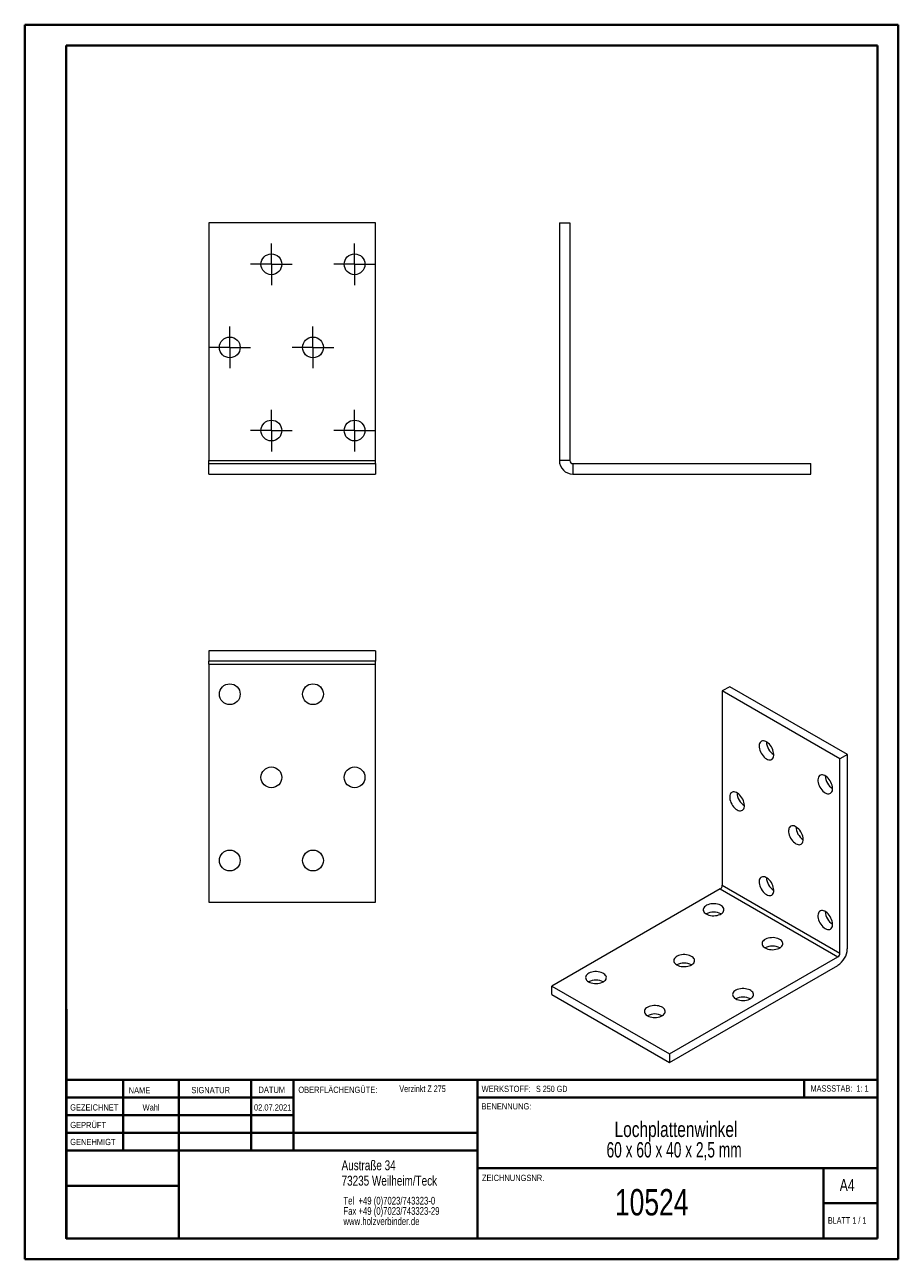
# Model space of a CAD drawing. Header units: millimetres. Extents: x 0 to 210, y 0 to 297.
import ezdxf

# ---------------------------------------------------------------- set-up
doc = ezdxf.new("R2010")
doc.units = ezdxf.units.MM
doc.styles.add('SLDTEXTSTYLE0', font='TXT', dxfattribs={"width": 0.75})
doc.styles.add('SLDTEXTSTYLE1', font='TXT', dxfattribs={"width": 0.681818})
doc.styles.add('SLDTEXTSTYLE2', font='TXT', dxfattribs={"width": 0.7})
doc.styles.add('SLDTEXTSTYLE3', font='TXT', dxfattribs={"width": 0.6875})
doc.styles.add('SLDTEXTSTYLE4', font='TXT', dxfattribs={"width": 0.666667})

# ---------------------------------------------------------------- blocks, each defined once
blk = doc.blocks.new('SW_NOTE_0')
at = {"color": 0, "linetype": 'Continuous', "lineweight": 0, "char_height": 1.8521, "attachment_point": 1, "style": 'SLDTEXTSTYLE0'}
for s, insert in [('Tel  +49 (0)7023/743323-0', (0, 2.39)), ('Fax +49 (0)7023/743323-29', (0, -0.08)), ('www.holzverbinder.de', (0, -2.55))]:
    blk.add_mtext(s, dxfattribs=dict(at, insert=insert))
blk = doc.blocks.new('SW_NOTE_1')
at = {"color": 0, "linetype": 'Continuous', "lineweight": 0, "char_height": 3.7042, "attachment_point": 2}
for s, insert, style in [('Lochplattenwinkel', (21.65, 4.77), 'SLDTEXTSTYLE0'), ('60 x 60 x 40 x 2,5 mm', (21.2, -0.16), 'SLDTEXTSTYLE4')]:
    blk.add_mtext(s, dxfattribs=dict(at, insert=insert, style=style))
blk = doc.blocks.new('SW_CENTERMARKSYMBOL_0')
at = {"color": 0, "linetype": 'Continuous', "lineweight": 0}
for p, q in [((0, 2.5), (0, 5)), ((-2.5, 0), (-5, 0)), ((0, 0), (-2.5, 0)), ((0, 0), (0, 2.5)), ((0, 0), (0, -2.5)), ((0, 0), (2.5, 0)), ((2.5, 0), (5, 0)), ((0, -2.5), (0, -5))]:
    blk.add_line(p, q, dxfattribs=at)
blk = doc.blocks.new('SW_CENTERMARKSYMBOL_1')
at = {"color": 0, "linetype": 'Continuous', "lineweight": 0}
for p, q in [((0, 2.5), (0, 5)), ((-2.5, 0), (-5, 0)), ((0, 0), (-2.5, 0)), ((0, 0), (0, 2.5)), ((0, 0), (0, -2.5)), ((0, 0), (2.5, 0)), ((2.5, 0), (5, 0)), ((0, -2.5), (0, -5))]:
    blk.add_line(p, q, dxfattribs=at)
blk = doc.blocks.new('SW_CENTERMARKSYMBOL_2')
at = {"color": 0, "linetype": 'Continuous', "lineweight": 0}
for p, q in [((0, 2.5), (0, 5)), ((-2.5, 0), (-5, 0)), ((0, 0), (-2.5, 0)), ((0, 0), (0, 2.5)), ((0, 0), (0, -2.5)), ((0, 0), (2.5, 0)), ((2.5, 0), (5, 0)), ((0, -2.5), (0, -5))]:
    blk.add_line(p, q, dxfattribs=at)
blk = doc.blocks.new('SW_CENTERMARKSYMBOL_3')
at = {"color": 0, "linetype": 'Continuous', "lineweight": 0}
for p, q in [((0, 2.5), (0, 5)), ((-2.5, 0), (-5, 0)), ((0, 0), (-2.5, 0)), ((0, 0), (0, 2.5)), ((0, 0), (0, -2.5)), ((0, 0), (2.5, 0)), ((2.5, 0), (5, 0)), ((0, -2.5), (0, -5))]:
    blk.add_line(p, q, dxfattribs=at)
blk = doc.blocks.new('SW_CENTERMARKSYMBOL_4')
at = {"color": 0, "linetype": 'Continuous', "lineweight": 0}
for p, q in [((0, 2.5), (0, 5)), ((-2.5, 0), (-5, 0)), ((0, 0), (-2.5, 0)), ((0, 0), (0, 2.5)), ((0, 0), (0, -2.5)), ((0, 0), (2.5, 0)), ((2.5, 0), (5, 0)), ((0, -2.5), (0, -5))]:
    blk.add_line(p, q, dxfattribs=at)
blk = doc.blocks.new('SW_CENTERMARKSYMBOL_5')
at = {"color": 0, "linetype": 'Continuous', "lineweight": 0}
for p, q in [((0, 2.5), (0, 5)), ((-2.5, 0), (-5, 0)), ((0, 0), (-2.5, 0)), ((0, 0), (0, 2.5)), ((0, 0), (0, -2.5)), ((0, 0), (2.5, 0)), ((2.5, 0), (5, 0)), ((0, -2.5), (0, -5))]:
    blk.add_line(p, q, dxfattribs=at)

msp = doc.modelspace()

# ---------------------------------------------------------------- linework, layer by layer
at = {"color": 7, "linetype": 'Continuous', "lineweight": 40}
for p, q in [((0.08, 0.21), (0.08, 297.21)), ((0.08, 297.21), (210.08, 297.21)), ((210.08, 0.21), (210.08, 297.21)), ((210.08, 292.21), (210.08, 297.21)), ((10.08, 292.21), (205.08, 292.21)), ((10.08, 5.21), (10.08, 292.21)), ((205.08, 5.21), (205.08, 292.21)), ((10.11, 60.37), (10.11, 5.12)), ((205.08, 43.37), (10.11, 43.37)), ((23.71, 43.37), (23.71, 26.37)), ((37.1, 43.37), (37.1, 5.12)), ((54.51, 43.37), (54.51, 26.37)), ((64.71, 26.37), (64.71, 43.37)), ((108.91, 43.37), (108.91, 5.12)), ((187.47, 39.12), (187.47, 43.37)), ((64.71, 39.1), (10.11, 39.1)), ((205.08, 39.12), (108.91, 39.12)), ((64.71, 34.87), (10.11, 34.87)), ((108.91, 30.62), (10.11, 30.62)), ((108.91, 26.37), (10.11, 26.37)), ((108.91, 22.12), (205.08, 22.12)), ((192.08, 5.21), (192.08, 22.21)), ((37.1, 17.87), (10.11, 17.87)), ((10.11, 13.71), (10.08, 13.71)), ((205.08, 13.71), (192.08, 13.71)), ((10.11, 9.46), (10.08, 9.46)), ((10.08, 5.21), (205.08, 5.21)), ((205.08, 5.21), (180.99, 5.21)), ((0.08, 0.21), (210.08, 0.21))]:
    msp.add_line(p, q, dxfattribs=at)
at = {"color": 7, "linetype": 'Continuous', "lineweight": 15}
for p, q in [((44.38, 249.58), (44.38, 192.36)), ((84.38, 249.58), (44.38, 249.58)), ((84.38, 192.36), (84.38, 249.58)), ((128.62, 249.58), (128.62, 192.36)), ((128.62, 249.58), (131.12, 249.58)), ((131.12, 249.58), (131.12, 192.36)), ((44.38, 192.36), (84.38, 192.36)), ((44.38, 191.62), (44.38, 192.36)), ((44.38, 189.12), (44.38, 191.62)), ((44.38, 191.62), (84.38, 191.62)), ((84.38, 191.62), (84.38, 192.36)), ((84.38, 191.62), (84.38, 189.12)), ((131.12, 192.36), (128.62, 192.36)), ((131.85, 191.62), (131.85, 189.12)), ((131.85, 191.62), (189.08, 191.62)), ((189.08, 189.12), (189.08, 191.62)), ((44.38, 189.12), (84.38, 189.12)), ((131.85, 189.12), (189.08, 189.12)), ((44.38, 146.61), (44.38, 144.11)), ((84.38, 146.61), (44.38, 146.61)), ((84.38, 146.61), (84.38, 144.11)), ((84.38, 144.11), (44.38, 144.11)), ((44.38, 143.37), (44.38, 144.11)), ((44.38, 143.37), (84.38, 143.37)), ((44.38, 143.37), (44.38, 86.15)), ((84.38, 143.37), (84.38, 144.11)), ((84.38, 86.15), (84.38, 143.37)), ((169.55, 137.95), (167.78, 136.93)), ((167.78, 136.93), (167.78, 90.2)), ((196.06, 120.6), (167.78, 136.93)), ((197.83, 121.62), (169.55, 137.95)), ((197.83, 121.62), (196.06, 120.6)), ((196.06, 73.88), (196.06, 120.6)), ((197.83, 74.9), (197.83, 121.62)), ((167.26, 89.3), (126.79, 65.94)), ((167.26, 89.3), (195.54, 72.97)), ((167.78, 90.2), (196.06, 73.88)), ((44.38, 86.15), (84.38, 86.15)), ((155.08, 49.61), (195.54, 72.97)), ((155.08, 47.57), (195.54, 70.93)), ((126.79, 65.94), (155.08, 49.61)), ((126.79, 63.9), (126.79, 65.94)), ((126.79, 63.9), (155.08, 47.57)), ((155.08, 49.61), (155.08, 47.57))]:
    msp.add_line(p, q, dxfattribs=at)
at = {"color": 7, "linetype": 'Continuous', "lineweight": 0}
for p, q in [((64.71, 39.12), (10.11, 39.12)), ((23.71, 5.21), (23.71, 5.12)), ((54.51, 5.21), (54.51, 5.12))]:
    msp.add_line(p, q, dxfattribs=at)
at = {"color": 7, "linetype": 'Continuous', "lineweight": 15, "flags": 128}
for points in [[(178.39, 120.6), (178.67, 120.46), (178.95, 120.38), (179.21, 120.36), (179.45, 120.4), (179.66, 120.49), (179.84, 120.64), (179.98, 120.84), (180.08, 121.09), (180.14, 121.38), (180.15, 121.7), (180.12, 122.05), (180.04, 122.41), (179.92, 122.78), (179.76, 123.14), (179.56, 123.49), (179.33, 123.82), (179.08, 124.12), (178.81, 124.38), (178.53, 124.59), (178.24, 124.76), (177.96, 124.87), (177.69, 124.92), (177.44, 124.91), (177.21, 124.85), (177.02, 124.72), (176.86, 124.55), (176.73, 124.32), (176.65, 124.05), (176.62, 123.74), (176.63, 123.41), (176.69, 123.05), (176.79, 122.69), (176.93, 122.32), (177.11, 121.96), (177.32, 121.62), (177.56, 121.31), (177.83, 121.03), (178.1, 120.79), (178.39, 120.6)], [(192.53, 112.44), (192.81, 112.3), (193.09, 112.22), (193.35, 112.2), (193.59, 112.23), (193.8, 112.33), (193.98, 112.48), (194.13, 112.68), (194.23, 112.93), (194.28, 113.22), (194.29, 113.54), (194.26, 113.89), (194.18, 114.25), (194.06, 114.61), (193.9, 114.98), (193.7, 115.33), (193.47, 115.66), (193.22, 115.96), (192.95, 116.22), (192.67, 116.43), (192.39, 116.59), (192.11, 116.7), (191.84, 116.76), (191.58, 116.75), (191.36, 116.68), (191.16, 116.56), (191, 116.38), (190.88, 116.16), (190.8, 115.89), (190.76, 115.58), (190.77, 115.24), (190.83, 114.89), (190.93, 114.52), (191.07, 114.16), (191.25, 113.8), (191.47, 113.46), (191.71, 113.14), (191.97, 112.86), (192.24, 112.63), (192.53, 112.44)], [(171.32, 108.35), (171.6, 108.21), (171.87, 108.13), (172.14, 108.11), (172.38, 108.15), (172.59, 108.24), (172.77, 108.39), (172.91, 108.6), (173.01, 108.84), (173.07, 109.13), (173.08, 109.46), (173.05, 109.8), (172.97, 110.16), (172.85, 110.53), (172.68, 110.89), (172.49, 111.24), (172.26, 111.57), (172.01, 111.87), (171.74, 112.13), (171.46, 112.35), (171.17, 112.51), (170.89, 112.62), (170.62, 112.67), (170.37, 112.66), (170.14, 112.6), (169.95, 112.47), (169.78, 112.3), (169.66, 112.07), (169.58, 111.8), (169.55, 111.49), (169.56, 111.16), (169.62, 110.81), (169.72, 110.44), (169.86, 110.07), (170.04, 109.71), (170.25, 109.37), (170.49, 109.06), (170.76, 108.78), (171.03, 108.54), (171.32, 108.35)], [(185.46, 100.19), (185.74, 100.05), (186.02, 99.97), (186.28, 99.95), (186.52, 99.98), (186.73, 100.08), (186.91, 100.23), (187.05, 100.43), (187.16, 100.68), (187.21, 100.97), (187.22, 101.29), (187.19, 101.64), (187.11, 102), (186.99, 102.37), (186.83, 102.73), (186.63, 103.08), (186.4, 103.41), (186.15, 103.71), (185.88, 103.97), (185.6, 104.18), (185.31, 104.35), (185.03, 104.46), (184.76, 104.51), (184.51, 104.5), (184.28, 104.43), (184.09, 104.31), (183.93, 104.13), (183.8, 103.91), (183.73, 103.64), (183.69, 103.33), (183.7, 103), (183.76, 102.64), (183.86, 102.28), (184, 101.91), (184.18, 101.55), (184.4, 101.21), (184.64, 100.9), (184.9, 100.62), (185.17, 100.38), (185.46, 100.19)], [(178.39, 87.94), (178.67, 87.8), (178.95, 87.72), (179.21, 87.7), (179.45, 87.74), (179.66, 87.83), (179.84, 87.98), (179.98, 88.18), (180.08, 88.43), (180.14, 88.72), (180.15, 89.04), (180.12, 89.39), (180.04, 89.75), (179.92, 90.12), (179.76, 90.48), (179.56, 90.83), (179.33, 91.16), (179.08, 91.46), (178.81, 91.72), (178.53, 91.93), (178.24, 92.1), (177.96, 92.21), (177.69, 92.26), (177.44, 92.25), (177.21, 92.18), (177.02, 92.06), (176.86, 91.88), (176.73, 91.66), (176.65, 91.39), (176.62, 91.08), (176.63, 90.75), (176.69, 90.39), (176.79, 90.03), (176.93, 89.66), (177.11, 89.3), (177.32, 88.96), (177.56, 88.65), (177.83, 88.37), (178.1, 88.13), (178.39, 87.94)], [(163.92, 83.29), (164.22, 83.14), (164.57, 83.02), (164.94, 82.93), (165.33, 82.88), (165.74, 82.87), (166.14, 82.89), (166.52, 82.95), (166.89, 83.05), (167.23, 83.18), (167.52, 83.33), (167.77, 83.52), (167.97, 83.72), (168.1, 83.94), (168.17, 84.17), (168.18, 84.4), (168.12, 84.63), (168, 84.85), (167.82, 85.06), (167.59, 85.25), (167.31, 85.41), (166.98, 85.55), (166.62, 85.65), (166.23, 85.72), (165.84, 85.75), (165.43, 85.75), (165.04, 85.71), (164.66, 85.63), (164.31, 85.52), (163.99, 85.37), (163.72, 85.2), (163.5, 85.01), (163.33, 84.8), (163.23, 84.57), (163.19, 84.34), (163.21, 84.11), (163.3, 83.88), (163.45, 83.67), (163.66, 83.47), (163.92, 83.29)], [(192.53, 79.77), (192.81, 79.64), (193.09, 79.56), (193.35, 79.53), (193.59, 79.57), (193.8, 79.67), (193.98, 79.82), (194.13, 80.02), (194.23, 80.27), (194.28, 80.56), (194.29, 80.88), (194.26, 81.22), (194.18, 81.59), (194.06, 81.95), (193.9, 82.32), (193.7, 82.67), (193.47, 83), (193.22, 83.29), (192.95, 83.55), (192.67, 83.77), (192.39, 83.93), (192.11, 84.04), (191.84, 84.09), (191.58, 84.09), (191.36, 84.02), (191.16, 83.9), (191, 83.72), (190.88, 83.49), (190.8, 83.22), (190.76, 82.92), (190.77, 82.58), (190.83, 82.23), (190.93, 81.86), (191.07, 81.5), (191.25, 81.14), (191.47, 80.8), (191.71, 80.48), (191.97, 80.2), (192.24, 79.96), (192.53, 79.77)], [(178.06, 75.13), (178.37, 74.98), (178.71, 74.86), (179.08, 74.77), (179.48, 74.72), (179.88, 74.7), (180.28, 74.73), (180.67, 74.79), (181.03, 74.88), (181.37, 75.01), (181.66, 75.17), (181.91, 75.35), (182.11, 75.55), (182.24, 75.77), (182.31, 76), (182.32, 76.23), (182.27, 76.46), (182.15, 76.69), (181.97, 76.89), (181.73, 77.08), (181.45, 77.25), (181.12, 77.38), (180.76, 77.49), (180.38, 77.55), (179.98, 77.59), (179.58, 77.58), (179.18, 77.54), (178.8, 77.46), (178.45, 77.35), (178.13, 77.21), (177.86, 77.04), (177.64, 76.84), (177.47, 76.63), (177.37, 76.41), (177.33, 76.18), (177.35, 75.94), (177.44, 75.72), (177.59, 75.5), (177.8, 75.3), (178.06, 75.13)], [(156.85, 71.04), (157.15, 70.89), (157.5, 70.77), (157.87, 70.69), (158.26, 70.64), (158.66, 70.62), (159.06, 70.65), (159.45, 70.71), (159.82, 70.8), (160.16, 70.93), (160.45, 71.09), (160.7, 71.27), (160.89, 71.47), (161.03, 71.69), (161.1, 71.92), (161.11, 72.15), (161.05, 72.38), (160.93, 72.6), (160.75, 72.81), (160.52, 73), (160.23, 73.16), (159.91, 73.3), (159.55, 73.4), (159.16, 73.47), (158.77, 73.51), (158.36, 73.5), (157.97, 73.46), (157.59, 73.38), (157.24, 73.27), (156.92, 73.13), (156.65, 72.96), (156.42, 72.76), (156.26, 72.55), (156.16, 72.33), (156.11, 72.09), (156.14, 71.86), (156.23, 71.64), (156.38, 71.42), (156.59, 71.22), (156.85, 71.04)], [(135.63, 66.96), (135.94, 66.81), (136.28, 66.69), (136.66, 66.61), (137.05, 66.55), (137.45, 66.54), (137.85, 66.56), (138.24, 66.62), (138.61, 66.72), (138.94, 66.85), (139.24, 67), (139.49, 67.19), (139.68, 67.39), (139.82, 67.61), (139.89, 67.84), (139.9, 68.07), (139.84, 68.3), (139.72, 68.52), (139.54, 68.73), (139.31, 68.92), (139.02, 69.08), (138.69, 69.22), (138.33, 69.32), (137.95, 69.39), (137.55, 69.42), (137.15, 69.42), (136.75, 69.38), (136.37, 69.3), (136.02, 69.19), (135.71, 69.04), (135.43, 68.87), (135.21, 68.68), (135.05, 68.47), (134.94, 68.24), (134.9, 68.01), (134.93, 67.78), (135.01, 67.55), (135.16, 67.34), (135.37, 67.14), (135.63, 66.96)], [(170.99, 62.88), (171.3, 62.73), (171.64, 62.61), (172.01, 62.52), (172.41, 62.47), (172.81, 62.46), (173.21, 62.48), (173.6, 62.54), (173.96, 62.64), (174.3, 62.76), (174.59, 62.92), (174.84, 63.11), (175.04, 63.31), (175.17, 63.53), (175.24, 63.76), (175.25, 63.99), (175.2, 64.22), (175.08, 64.44), (174.9, 64.65), (174.66, 64.84), (174.38, 65), (174.05, 65.14), (173.69, 65.24), (173.31, 65.31), (172.91, 65.34), (172.51, 65.34), (172.11, 65.29), (171.73, 65.22), (171.38, 65.1), (171.06, 64.96), (170.79, 64.79), (170.57, 64.6), (170.4, 64.39), (170.3, 64.16), (170.26, 63.93), (170.28, 63.7), (170.37, 63.47), (170.52, 63.26), (170.73, 63.06), (170.99, 62.88)], [(149.78, 58.8), (150.08, 58.65), (150.43, 58.53), (150.8, 58.44), (151.19, 58.39), (151.59, 58.38), (151.99, 58.4), (152.38, 58.46), (152.75, 58.55), (153.08, 58.68), (153.38, 58.84), (153.63, 59.02), (153.82, 59.23), (153.96, 59.45), (154.03, 59.67), (154.04, 59.91), (153.98, 60.14), (153.86, 60.36), (153.68, 60.57), (153.45, 60.75), (153.16, 60.92), (152.84, 61.05), (152.48, 61.16), (152.09, 61.23), (151.69, 61.26), (151.29, 61.25), (150.9, 61.21), (150.52, 61.13), (150.16, 61.02), (149.85, 60.88), (149.58, 60.71), (149.35, 60.52), (149.19, 60.3), (149.08, 60.08), (149.04, 59.85), (149.07, 59.62), (149.16, 59.39), (149.31, 59.17), (149.51, 58.98), (149.78, 58.8)]]:
    msp.add_lwpolyline(points, dxfattribs=at)
at = {"color": 7, "linetype": 'Continuous', "lineweight": 15}
for centre in [(59.38, 239.58), (79.38, 239.58), (49.38, 219.58), (69.38, 219.58), (59.38, 199.58), (79.38, 199.58), (49.38, 136.15), (69.38, 136.15), (59.38, 116.15), (79.38, 116.15), (49.38, 96.15), (69.38, 96.15)]:
    msp.add_circle(centre, 2.5, dxfattribs=at)
for centre, radius, start, end in [((131.85, 192.36), 3.24, 180, 270), ((131.85, 192.36), 0.737, 180, 270), ((182.19, 124.84), 3.81, 182.342, 237.6526), ((196.33, 116.67), 3.81, 182.342, 237.6526), ((175.12, 112.59), 3.81, 182.342, 237.6526), ((189.26, 104.43), 3.81, 182.342, 237.6526), ((166.65, 90.26), 1.13, 302.6055, 357.3945), ((182.19, 92.18), 3.81, 182.342, 237.6526), ((165.69, 79.92), 3.8, 62.3128, 117.6872), ((196.33, 84.01), 3.81, 182.342, 237.6526), ((179.83, 71.76), 3.8, 62.3128, 117.6872), ((192.88, 75.11), 4.95, 302.4873, 357.5127), ((158.61, 67.68), 3.8, 62.3128, 117.6872), ((194.93, 73.93), 1.13, 302.6055, 357.3945), ((137.4, 63.59), 3.8, 62.3128, 117.6872), ((172.76, 59.51), 3.8, 62.3128, 117.6872), ((151.54, 55.43), 3.8, 62.3128, 117.6872)]:
    msp.add_arc(centre, radius, start, end, dxfattribs=at)

# ---------------------------------------------------------------- block references
at = {"color": 7, "linetype": 'Continuous', "lineweight": 0}
for name, p in [('SW_CENTERMARKSYMBOL_0', (59.38, 239.58)), ('SW_CENTERMARKSYMBOL_1', (79.38, 239.58)), ('SW_CENTERMARKSYMBOL_2', (49.38, 219.58)), ('SW_CENTERMARKSYMBOL_3', (69.38, 219.58)), ('SW_CENTERMARKSYMBOL_4', (59.38, 199.58)), ('SW_CENTERMARKSYMBOL_5', (79.38, 199.58)), ('SW_NOTE_1', (134.99, 28.57)), ('SW_NOTE_0', (76.7, 12.85))]:
    msp.add_blockref(name, p, dxfattribs=at)

# ---------------------------------------------------------------- texts
for s, insert, char_height, attachment_point, style in [('NAME', (25.07, 41.62), 1.5, 1, 'SLDTEXTSTYLE0'), ('SIGNATUR', (40.14, 41.68), 1.5, 1, 'SLDTEXTSTYLE0'), ('DATUM', (56.28, 41.74), 1.5, 1, 'SLDTEXTSTYLE0'), ('OBERFLÄCHENGÜTE:', (65.86, 41.74), 1.5, 1, 'SLDTEXTSTYLE0'), ('Verzinkt Z 275', (90.14, 42.03), 1.5875, 1, 'SLDTEXTSTYLE0'), ('WERKSTOFF:', (109.91, 41.96), 1.5, 1, 'SLDTEXTSTYLE0'), ('S 250 GD', (122.99, 41.96), 1.5, 1, 'SLDTEXTSTYLE3'), ('MASSSTAB:  1: 1', (188.99, 42.07), 1.5, 1, 'SLDTEXTSTYLE2'), ('GEZEICHNET', (11, 37.51), 1.5, 1, 'SLDTEXTSTYLE0'), ('Wahl', (30.46, 37.5), 1.499, 2, 'SLDTEXTSTYLE0'), ('02.07.2021', (59.69, 37.5), 1.499, 2, 'SLDTEXTSTYLE0'), ('BENENNUNG:', (109.88, 37.77), 1.5, 1, 'SLDTEXTSTYLE0'), ('GEPRÜFT', (11.03, 33.28), 1.5, 1, 'SLDTEXTSTYLE0'), ('GENEHMIGT', (11.02, 29.19), 1.5, 1, 'SLDTEXTSTYLE0'), ('Austraße 34', (76.25, 24.02), 2.3813, 1, 'SLDTEXTSTYLE0'), ('73235 Weilheim/Teck', (76.25, 20.32), 2.3813, 1, 'SLDTEXTSTYLE0'), ('ZEICHNUNGSNR.', (110, 20.55), 1.5, 1, 'SLDTEXTSTYLE0'), ('A4', (196, 19.52), 2.91, 1, 'SLDTEXTSTYLE0'), ('10524', (150.8, 17.12), 6.35, 2, 'SLDTEXTSTYLE0'), ('BLATT 1 / 1', (193.16, 10.36), 1.5875, 1, 'SLDTEXTSTYLE1')]:
    msp.add_mtext(s, dxfattribs=dict(at, insert=insert, char_height=char_height, attachment_point=attachment_point, style=style))

doc.saveas('drawing.dxf')
